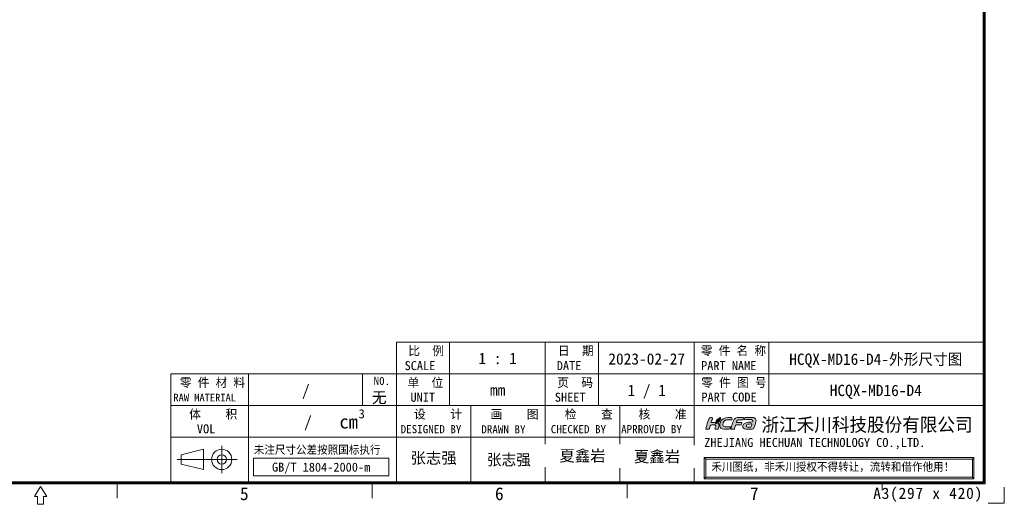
# Model space of a CAD drawing. Header units: millimetres. Extents: x 0 to 427, y 0 to 299.
# Tile 19 of 24: x 209 to 427, y 0 to 107. Entities that reach past the tile are written whole.
import ezdxf
from ezdxf.enums import TextEntityAlignment as Align

# ---------------------------------------------------------------- set-up
doc = ezdxf.new("R2010")
doc.units = ezdxf.units.MM
doc.header["$LTSCALE"] = 23.1
doc.header["$MEASUREMENT"] = 0
doc.layers.get('0').update_dxf_attribs({"lineweight": 18})
for name, color, linetype, lineweight in [('粗实线', 7, 'Continuous', 30), ('细实线层', 7, 'Continuous', 18), ('限高区域④', 3, 'Continuous', 18), ('限高区域⑤', 4, 'Continuous', 18)]:
    doc.layers.add(name, color=color, linetype=linetype, lineweight=lineweight)
doc.styles.add('鸿蒙CAD', font='txt')

# ---------------------------------------------------------------- blocks, each defined once
blk = doc.blocks.new('hcfa')
at = {"layer": '限高区域⑤'}
h = blk.add_hatch(color=164, dxfattribs=at)
edge = h.paths.add_edge_path(flags=0)
edge.add_spline(control_points=[(7.07, 2.36), (6.56, 2.36), (5.94, 2.45), (5.68, 1.95)], knot_values=[0, 0, 0, 0, 1.537659, 1.537659, 1.537659, 1.537659], weights=[1, 1, 1, 1], degree=3, periodic=0)
edge.add_spline(control_points=[(5.68, 1.95), (5.5, 1.6), (5.1, 0.37), (5.04, 0.05)], knot_values=[0, 0, 0, 0, 2.013709, 2.013709, 2.013709, 2.013709], weights=[1, 1, 1, 1], degree=3, periodic=0)
edge.add_line((5.04, 0.05), (5.05, 0))
edge.add_line((5.05, 0), (5.11, -0.03))
edge.add_line((5.11, -0.03), (5.37, -0.03))
edge.add_line((5.37, -0.03), (5.64, -0.03))
edge.add_spline(control_points=[(5.64, -0.03), (5.76, -0.03), (5.74, 0.02), (5.79, 0.22)], knot_values=[0, 0, 0, 0, 0.325713, 0.325713, 0.325713, 0.325713], weights=[1, 1, 1, 1], degree=3, periodic=0)
edge.add_spline(control_points=[(5.79, 0.22), (5.83, 0.33), (5.92, 0.77), (6.02, 0.82)], knot_values=[0, 0, 0, 0, 0.649887, 0.649887, 0.649887, 0.649887], weights=[1, 1, 1, 1], degree=3, periodic=0)
edge.add_spline(control_points=[(6.02, 0.82), (6.12, 0.94), (6.84, 0.81), (7.05, 0.86)], knot_values=[0, 0, 0, 0, 1.042012, 1.042012, 1.042012, 1.042012], weights=[1, 1, 1, 1], degree=3, periodic=0)
edge.add_spline(control_points=[(7.05, 0.86), (7.09, 0.87), (7.11, 0.89), (7.12, 0.92)], knot_values=[0, 0, 0, 0, 0.09894, 0.09894, 0.09894, 0.09894], weights=[1, 1, 1, 1], degree=3, periodic=0)
edge.add_spline(control_points=[(7.12, 0.92), (7.14, 0.97), (7.21, 1.14), (7.21, 1.2)], knot_values=[0, 0, 0, 0, 0.29547, 0.29547, 0.29547, 0.29547], weights=[1, 1, 1, 1], degree=3, periodic=0)
edge.add_spline(control_points=[(7.21, 1.2), (7.21, 1.24), (7.23, 1.29), (7.18, 1.3)], knot_values=[0, 0, 0, 0, 0.12492, 0.12492, 0.12492, 0.12492], weights=[1, 1, 1, 1], degree=3, periodic=0)
edge.add_spline(control_points=[(7.18, 1.3), (6.84, 1.38), (6.46, 1.35), (6.12, 1.32)], knot_values=[0, 0, 0, 0, 1.062134, 1.062134, 1.062134, 1.062134], weights=[1, 1, 1, 1], degree=3, periodic=0)
edge.add_spline(control_points=[(6.12, 1.32), (6.12, 1.37), (6.16, 1.49), (6.17, 1.54)], knot_values=[0, 0, 0, 0, 0.222512, 0.222512, 0.222512, 0.222512], weights=[1, 1, 1, 1], degree=3, periodic=0)
edge.add_line((6.17, 1.54), (6.24, 1.68))
edge.add_line((6.24, 1.68), (6.36, 1.79))
edge.add_line((6.36, 1.79), (6.51, 1.84))
edge.add_line((6.51, 1.84), (6.7, 1.86))
edge.add_line((6.7, 1.86), (6.94, 1.86))
edge.add_line((6.94, 1.86), (7.19, 1.86))
edge.add_spline(control_points=[(7.19, 1.86), (7.31, 1.86), (7.45, 1.84), (7.48, 1.91)], knot_values=[0, 0, 0, 0, 0.307412, 0.307412, 0.307412, 0.307412], weights=[1, 1, 1, 1], degree=3, periodic=0)
edge.add_spline(control_points=[(7.48, 1.91), (7.5, 1.96), (7.57, 2.13), (7.57, 2.19)], knot_values=[0, 0, 0, 0, 0.295458, 0.295458, 0.295458, 0.295458], weights=[1, 1, 1, 1], degree=3, periodic=0)
edge.add_spline(control_points=[(7.57, 2.19), (7.57, 2.25), (7.56, 2.29), (7.49, 2.32)], knot_values=[0, 0, 0, 0, 0.162305, 0.162305, 0.162305, 0.162305], weights=[1, 1, 1, 1], degree=3, periodic=0)
edge.add_spline(control_points=[(7.49, 2.32), (7.38, 2.36), (7.17, 2.36), (7.07, 2.36)], knot_values=[0, 0, 0, 0, 0.4222, 0.4222, 0.4222, 0.4222], weights=[1, 1, 1, 1], degree=3, periodic=0)
edge = h.paths.add_edge_path(flags=0)
edge.add_spline(control_points=[(3.72, 1.65), (4.08, 2.02), (4.83, 1.84), (5.23, 1.86)], knot_values=[0, 0, 0, 0, 1.564995, 1.564995, 1.564995, 1.564995], weights=[1, 1, 1, 1], degree=3, periodic=0)
edge.add_spline(control_points=[(5.23, 1.86), (5.27, 1.86), (5.31, 2.17), (5.2, 2.29)], knot_values=[0, 0, 0, 0, 0.452649, 0.452649, 0.452649, 0.452649], weights=[1, 1, 1, 1], degree=3, periodic=0)
edge.add_spline(control_points=[(5.2, 2.29), (5.15, 2.34), (5.05, 2.36), (4.95, 2.37)], knot_values=[0, 0, 0, 0, 0.26521, 0.26521, 0.26521, 0.26521], weights=[1, 1, 1, 1], degree=3, periodic=0)
edge.add_spline(control_points=[(4.95, 2.37), (4.27, 2.4), (3.51, 2.36), (3.08, 1.72)], knot_values=[0, 0, 0, 0, 2.081034, 2.081034, 2.081034, 2.081034], weights=[1, 1, 1, 1], degree=3, periodic=0)
edge.add_spline(control_points=[(3.08, 1.72), (2.87, 1.41), (2.66, 0.72), (2.88, 0.37)], knot_values=[0, 0, 0, 0, 1.416581, 1.416581, 1.416581, 1.416581], weights=[1, 1, 1, 1], degree=3, periodic=0)
edge.add_spline(control_points=[(2.88, 0.37), (2.95, 0.26), (3.06, 0.13), (3.25, 0.08)], knot_values=[0, 0, 0, 0, 0.485963, 0.485963, 0.485963, 0.485963], weights=[1, 1, 1, 1], degree=3, periodic=0)
edge.add_spline(control_points=[(3.25, 0.08), (3.71, -0.04), (4.59, -0.06), (4.85, 0.08)], knot_values=[0, 0, 0, 0, 1.622869, 1.622869, 1.622869, 1.622869], weights=[1, 1, 1, 1], degree=3, periodic=0)
edge.add_spline(control_points=[(4.85, 0.08), (4.96, 0.13), (5.03, 0.39), (5, 0.47)], knot_values=[0, 0, 0, 0, 0.439849, 0.439849, 0.439849, 0.439849], weights=[1, 1, 1, 1], degree=3, periodic=0)
edge.add_spline(control_points=[(5, 0.47), (4.99, 0.51), (4.61, 0.46), (4.52, 0.46)], knot_values=[0, 0, 0, 0, 0.489965, 0.489965, 0.489965, 0.489965], weights=[1, 1, 1, 1], degree=3, periodic=0)
edge.add_spline(control_points=[(4.52, 0.46), (4.29, 0.45), (3.89, 0.42), (3.69, 0.5)], knot_values=[0, 0, 0, 0, 0.834259, 0.834259, 0.834259, 0.834259], weights=[1, 1, 1, 1], degree=3, periodic=0)
edge.add_spline(control_points=[(3.69, 0.5), (3.51, 0.58), (3.39, 0.62), (3.39, 0.8)], knot_values=[0, 0, 0, 0, 0.459489, 0.459489, 0.459489, 0.459489], weights=[1, 1, 1, 1], degree=3, periodic=0)
edge.add_spline(control_points=[(3.39, 0.8), (3.39, 1.04), (3.54, 1.47), (3.72, 1.65)], knot_values=[0, 0, 0, 0, 0.925524, 0.925524, 0.925524, 0.925524], weights=[1, 1, 1, 1], degree=3, periodic=0)
edge = h.paths.add_edge_path(flags=0)
edge.add_spline(control_points=[(1.07, 1.31), (1.08, 1.43), (1.2, 1.78), (1.24, 1.9)], knot_values=[0, 0, 0, 0, 0.611736, 0.611736, 0.611736, 0.611736], weights=[1, 1, 1, 1], degree=3, periodic=0)
edge.add_spline(control_points=[(1.24, 1.9), (1.26, 1.97), (1.36, 2.23), (1.36, 2.28)], knot_values=[0, 0, 0, 0, 0.393712, 0.393712, 0.393712, 0.393712], weights=[1, 1, 1, 1], degree=3, periodic=0)
edge.add_spline(control_points=[(1.36, 2.28), (1.36, 2.39), (1.07, 2.39), (0.92, 2.35)], knot_values=[0, 0, 0, 0, 0.475712, 0.475712, 0.475712, 0.475712], weights=[1, 1, 1, 1], degree=3, periodic=0)
edge.add_spline(control_points=[(0.92, 2.35), (0.83, 2.31), (0.74, 2.24), (0.68, 2.17)], knot_values=[0, 0, 0, 0, 0.3056, 0.3056, 0.3056, 0.3056], weights=[1, 1, 1, 1], degree=3, periodic=0)
edge.add_spline(control_points=[(0.68, 2.17), (0.61, 2.08), (0.53, 1.93), (0.5, 1.82)], knot_values=[0, 0, 0, 0, 0.395977, 0.395977, 0.395977, 0.395977], weights=[1, 1, 1, 1], degree=3, periodic=0)
edge.add_spline(control_points=[(0.5, 1.82), (0.35, 1.34), (0.22, 0.86), (0.09, 0.38)], knot_values=[0, 0, 0, 0, 1.492002, 1.492002, 1.492002, 1.492002], weights=[1, 1, 1, 1], degree=3, periodic=0)
edge.add_spline(control_points=[(0.09, 0.38), (0.07, 0.32), (-0.01, 0.1), (-0.01, 0.05)], knot_values=[0, 0, 0, 0, 0.349975, 0.349975, 0.349975, 0.349975], weights=[1, 1, 1, 1], degree=3, periodic=0)
edge.add_line((-0.01, 0.05), (0, 0))
edge.add_line((0, 0), (0.06, -0.03))
edge.add_line((0.06, -0.03), (0.32, -0.03))
edge.add_line((0.32, -0.03), (0.59, -0.03))
edge.add_line((0.59, -0.03), (0.66, -0.01))
edge.add_line((0.66, -0.01), (0.7, 0.05))
edge.add_line((0.7, 0.05), (0.75, 0.22))
edge.add_line((0.75, 0.22), (0.82, 0.46))
edge.add_line((0.82, 0.46), (0.89, 0.69))
edge.add_spline(control_points=[(0.89, 0.69), (0.91, 0.76), (0.93, 0.77), (0.99, 0.8)], knot_values=[0, 0, 0, 0, 0.153682, 0.153682, 0.153682, 0.153682], weights=[1, 1, 1, 1], degree=3, periodic=0)
edge.add_spline(control_points=[(0.99, 0.8), (1.12, 0.86), (1.89, 0.9), (1.97, 0.81)], knot_values=[0, 0, 0, 0, 0.989394, 0.989394, 0.989394, 0.989394], weights=[1, 1, 1, 1], degree=3, periodic=0)
edge.add_spline(control_points=[(1.97, 0.81), (2.06, 0.7), (1.94, 0.45), (1.89, 0.3)], knot_values=[0, 0, 0, 0, 0.534984, 0.534984, 0.534984, 0.534984], weights=[1, 1, 1, 1], degree=3, periodic=0)
edge.add_line((1.89, 0.3), (1.83, 0.1))
edge.add_line((1.83, 0.1), (1.83, 0.01))
edge.add_line((1.83, 0.01), (1.86, -0.02))
edge.add_line((1.86, -0.02), (1.9, -0.03))
edge.add_line((1.9, -0.03), (2.14, -0.03))
edge.add_line((2.14, -0.03), (2.39, -0.03))
edge.add_spline(control_points=[(2.39, -0.03), (2.47, -0.03), (2.66, 0.65), (2.66, 0.77)], knot_values=[0, 0, 0, 0, 0.854359, 0.854359, 0.854359, 0.854359], weights=[1, 1, 1, 1], degree=3, periodic=0)
edge.add_spline(control_points=[(2.66, 0.77), (2.66, 0.98), (2.57, 1.1), (2.45, 1.19)], knot_values=[0, 0, 0, 0, 0.485363, 0.485363, 0.485363, 0.485363], weights=[1, 1, 1, 1], degree=3, periodic=0)
edge.add_spline(control_points=[(2.45, 1.19), (2.4, 1.22), (2.34, 1.25), (2.28, 1.27)], knot_values=[0, 0, 0, 0, 0.194624, 0.194624, 0.194624, 0.194624], weights=[1, 1, 1, 1], degree=3, periodic=0)
edge.add_spline(control_points=[(2.28, 1.27), (2.25, 1.27), (2.22, 1.27), (2.19, 1.26)], knot_values=[0, 0, 0, 0, 0.08842, 0.08842, 0.08842, 0.08842], weights=[1, 1, 1, 1], degree=3, periodic=0)
edge.add_spline(control_points=[(2.19, 1.26), (2.15, 1.09), (2.21, 1.14), (2.01, 1.05)], knot_values=[0, 0, 0, 0, 0.30703, 0.30703, 0.30703, 0.30703], weights=[1, 1, 1, 1], degree=3, periodic=0)
edge.add_spline(control_points=[(2.01, 1.05), (1.98, 1.04), (2, 1.04), (1.96, 1.03)], knot_values=[0, 0, 0, 0, 0.060036, 0.060036, 0.060036, 0.060036], weights=[1, 1, 1, 1], degree=3, periodic=0)
edge.add_spline(control_points=[(1.96, 1.03), (1.96, 1.1), (1.99, 1.22), (2.03, 1.33)], knot_values=[0, 0, 0, 0, 0.30846, 0.30846, 0.30846, 0.30846], weights=[1, 1, 1, 1], degree=3, periodic=0)
edge.add_spline(control_points=[(2.03, 1.33), (1.71, 1.37), (1.35, 1.32), (1.07, 1.31)], knot_values=[0, 0, 0, 0, 0.957715, 0.957715, 0.957715, 0.957715], weights=[1, 1, 1, 1], degree=3, periodic=0)
edge = h.paths.add_edge_path(flags=0)
edge.add_spline(control_points=[(9.76, 0.39), (9.93, 0.81), (10.07, 1.5), (10.1, 1.82)], knot_values=[0, 0, 0, 0, 1.476866, 1.476866, 1.476866, 1.476866], weights=[1, 1, 1, 1], degree=3, periodic=0)
edge.add_spline(control_points=[(10.1, 1.82), (10.09, 1.99), (10.01, 2.14), (9.78, 2.25)], knot_values=[0, 0, 0, 0, 0.565204, 0.565204, 0.565204, 0.565204], weights=[1, 1, 1, 1], degree=3, periodic=0)
edge.add_spline(control_points=[(9.78, 2.25), (9.53, 2.38), (9.13, 2.37), (8.82, 2.37)], knot_values=[0, 0, 0, 0, 0.980073, 0.980073, 0.980073, 0.980073], weights=[1, 1, 1, 1], degree=3, periodic=0)
edge.add_spline(control_points=[(8.82, 2.37), (8.55, 2.37), (8.28, 2.37), (8.04, 2.34)], knot_values=[0, 0, 0, 0, 0.776225, 0.776225, 0.776225, 0.776225], weights=[1, 1, 1, 1], degree=3, periodic=0)
edge.add_spline(control_points=[(8.04, 2.34), (7.98, 2.33), (7.9, 2.32), (7.86, 2.29)], knot_values=[0, 0, 0, 0, 0.194586, 0.194586, 0.194586, 0.194586], weights=[1, 1, 1, 1], degree=3, periodic=0)
edge.add_spline(control_points=[(7.86, 2.29), (7.79, 2.25), (7.73, 2), (7.71, 1.93)], knot_values=[0, 0, 0, 0, 0.401562, 0.401562, 0.401562, 0.401562], weights=[1, 1, 1, 1], degree=3, periodic=0)
edge.add_spline(control_points=[(7.71, 1.93), (7.7, 1.89), (7.68, 1.86), (7.72, 1.86)], knot_values=[0, 0, 0, 0, 0.087937, 0.087937, 0.087937, 0.087937], weights=[1, 1, 1, 1], degree=3, periodic=0)
edge.add_spline(control_points=[(7.72, 1.86), (8.06, 1.9), (9.44, 2.11), (9.44, 1.71)], knot_values=[0, 0, 0, 0, 1.829051, 1.829051, 1.829051, 1.829051], weights=[1, 1, 1, 1], degree=3, periodic=0)
edge.add_spline(control_points=[(9.44, 1.71), (9.44, 1.65), (9.43, 1.5), (9.4, 1.48)], knot_values=[0, 0, 0, 0, 0.229888, 0.229888, 0.229888, 0.229888], weights=[1, 1, 1, 1], degree=3, periodic=0)
edge.add_spline(control_points=[(9.4, 1.48), (9.39, 1.47), (9.38, 1.47), (9.36, 1.47)], knot_values=[0, 0, 0, 0, 0.043267, 0.043267, 0.043267, 0.043267], weights=[1, 1, 1, 1], degree=3, periodic=0)
edge.add_spline(control_points=[(9.36, 1.47), (8.99, 1.39), (8.61, 1.41), (8.23, 1.31)], knot_values=[0, 0, 0, 0, 1.144446, 1.144446, 1.144446, 1.144446], weights=[1, 1, 1, 1], degree=3, periodic=0)
edge.add_spline(control_points=[(8.23, 1.31), (8.05, 1.26), (7.85, 1.18), (7.71, 1.07)], knot_values=[0, 0, 0, 0, 0.580179, 0.580179, 0.580179, 0.580179], weights=[1, 1, 1, 1], degree=3, periodic=0)
edge.add_spline(control_points=[(7.71, 1.07), (7.64, 1.01), (7.57, 0.94), (7.52, 0.87)], knot_values=[0, 0, 0, 0, 0.273949, 0.273949, 0.273949, 0.273949], weights=[1, 1, 1, 1], degree=3, periodic=0)
edge.add_spline(control_points=[(7.52, 0.87), (7.44, 0.72), (7.38, 0.48), (7.47, 0.32)], knot_values=[0, 0, 0, 0, 0.568587, 0.568587, 0.568587, 0.568587], weights=[1, 1, 1, 1], degree=3, periodic=0)
edge.add_spline(control_points=[(7.47, 0.32), (7.5, 0.28), (7.53, 0.24), (7.57, 0.21)], knot_values=[0, 0, 0, 0, 0.150189, 0.150189, 0.150189, 0.150189], weights=[1, 1, 1, 1], degree=3, periodic=0)
edge.add_spline(control_points=[(7.57, 0.21), (7.78, -0.01), (8.48, -0.04), (8.78, -0.02)], knot_values=[0, 0, 0, 0, 1.257613, 1.257613, 1.257613, 1.257613], weights=[1, 1, 1, 1], degree=3, periodic=0)
edge.add_spline(control_points=[(8.78, -0.02), (8.82, -0.02), (8.85, -0.02), (8.96, -0.01)], knot_values=[0, 0, 0, 0, 0.175069, 0.175069, 0.175069, 0.175069], weights=[1, 1, 1, 1], degree=3, periodic=0)
edge.add_spline(control_points=[(8.96, -0.01), (8.96, -0.01), (8.95, -0.04), (8.95, -0.04)], knot_values=[0, 0, 0, 0, 0.027876, 0.027876, 0.027876, 0.027876], weights=[1, 1, 1, 1], degree=3, periodic=0)
edge.add_spline(control_points=[(8.95, -0.04), (8.95, -0.04), (8.95, -0.04), (8.96, -0.04)], knot_values=[0, 0, 0, 0, 0.003955, 0.003955, 0.003955, 0.003955], weights=[1, 1, 1, 1], degree=3, periodic=0)
edge.add_spline(control_points=[(8.96, -0.04), (9.17, -0.04), (9.51, -0.01), (9.57, 0.04)], knot_values=[0, 0, 0, 0, 0.620186, 0.620186, 0.620186, 0.620186], weights=[1, 1, 1, 1], degree=3, periodic=0)
edge.add_spline(control_points=[(9.57, 0.04), (9.64, 0.1), (9.72, 0.29), (9.76, 0.39)], knot_values=[0, 0, 0, 0, 0.400766, 0.400766, 0.400766, 0.400766], weights=[1, 1, 1, 1], degree=3, periodic=0)
edge = h.paths.add_edge_path(flags=0)
edge.add_spline(control_points=[(9.27, 1.06), (9.24, 0.91), (9.12, 0.54), (9.07, 0.41)], knot_values=[0, 0, 0, 0, 0.674769, 0.674769, 0.674769, 0.674769], weights=[1, 1, 1, 1], degree=3, periodic=0)
edge.add_spline(control_points=[(9.07, 0.41), (8.88, 0.41), (8.11, 0.36), (8.11, 0.65)], knot_values=[0, 0, 0, 0, 1.063898, 1.063898, 1.063898, 1.063898], weights=[1, 1, 1, 1], degree=3, periodic=0)
edge.add_spline(control_points=[(8.11, 0.65), (8.11, 0.76), (8.19, 0.85), (8.26, 0.9)], knot_values=[0, 0, 0, 0, 0.307152, 0.307152, 0.307152, 0.307152], weights=[1, 1, 1, 1], degree=3, periodic=0)
edge.add_spline(control_points=[(8.26, 0.9), (8.43, 1.01), (9.09, 1.06), (9.27, 1.06)], knot_values=[0, 0, 0, 0, 1.034719, 1.034719, 1.034719, 1.034719], weights=[1, 1, 1, 1], degree=3, periodic=0)
h = blk.add_hatch(color=82, dxfattribs=at)
edge = h.paths.add_edge_path(flags=0)
edge.add_spline(control_points=[(2.71, 1.97), (2.54, 1.64), (2.3, 1.69), (2.12, 1.4)], knot_values=[0, 0, 0, 0, 0.82939, 0.82939, 0.82939, 0.82939], weights=[1, 1, 1, 1], degree=3, periodic=0)
edge.add_spline(control_points=[(2.12, 1.4), (2.08, 1.35), (2.02, 1.18), (2.02, 1.11)], knot_values=[0, 0, 0, 0, 0.312404, 0.312404, 0.312404, 0.312404], weights=[1, 1, 1, 1], degree=3, periodic=0)
edge.add_spline(control_points=[(2.02, 1.11), (2.03, 1.11), (2.03, 1.11), (2.04, 1.12)], knot_values=[0, 0, 0, 0, 0.027389, 0.027389, 0.027389, 0.027389], weights=[1, 1, 1, 1], degree=3, periodic=0)
edge.add_spline(control_points=[(2.04, 1.12), (2.14, 1.16), (2.1, 1.13), (2.13, 1.24)], knot_values=[0, 0, 0, 0, 0.167444, 0.167444, 0.167444, 0.167444], weights=[1, 1, 1, 1], degree=3, periodic=0)
edge.add_spline(control_points=[(2.13, 1.24), (2.14, 1.27), (2.14, 1.28), (2.15, 1.31)], knot_values=[0, 0, 0, 0, 0.070921, 0.070921, 0.070921, 0.070921], weights=[1, 1, 1, 1], degree=3, periodic=0)
edge.add_spline(control_points=[(2.15, 1.31), (2.51, 1.32), (2.84, 1.56), (2.9, 1.92)], knot_values=[0, 0, 0, 0, 1.055102, 1.055102, 1.055102, 1.055102], weights=[1, 1, 1, 1], degree=3, periodic=0)
edge.add_spline(control_points=[(2.9, 1.92), (2.91, 1.98), (2.92, 2.04), (2.92, 2.11)], knot_values=[0, 0, 0, 0, 0.188525, 0.188525, 0.188525, 0.188525], weights=[1, 1, 1, 1], degree=3, periodic=0)
edge.add_spline(control_points=[(2.92, 2.11), (2.92, 2.11), (2.92, 2.25), (2.92, 2.25)], knot_values=[0, 0, 0, 0, 0.144713, 0.144713, 0.144713, 0.144713], weights=[1, 1, 1, 1], degree=3, periodic=0)
edge.add_spline(control_points=[(2.92, 2.25), (2.92, 2.29), (2.92, 2.32), (2.92, 2.37)], knot_values=[0, 0, 0, 0, 0.119576, 0.119576, 0.119576, 0.119576], weights=[1, 1, 1, 1], degree=3, periodic=0)
edge.add_spline(control_points=[(2.92, 2.37), (2.87, 2.37), (2.88, 2.33), (2.79, 2.25)], knot_values=[0, 0, 0, 0, 0.180649, 0.180649, 0.180649, 0.180649], weights=[1, 1, 1, 1], degree=3, periodic=0)
edge.add_spline(control_points=[(2.79, 2.25), (2.66, 2.14), (2.52, 2.13), (2.35, 2.01)], knot_values=[0, 0, 0, 0, 0.50668, 0.50668, 0.50668, 0.50668], weights=[1, 1, 1, 1], degree=3, periodic=0)
edge.add_spline(control_points=[(2.35, 2.01), (2.26, 1.95), (2.18, 1.87), (2.13, 1.77)], knot_values=[0, 0, 0, 0, 0.326484, 0.326484, 0.326484, 0.326484], weights=[1, 1, 1, 1], degree=3, periodic=0)
edge.add_spline(control_points=[(2.13, 1.77), (2.11, 1.72), (2.08, 1.67), (2.07, 1.6)], knot_values=[0, 0, 0, 0, 0.179769, 0.179769, 0.179769, 0.179769], weights=[1, 1, 1, 1], degree=3, periodic=0)
edge.add_spline(control_points=[(2.07, 1.6), (2.07, 1.59), (2.05, 1.39), (2.08, 1.39)], knot_values=[0, 0, 0, 0, 0.221687, 0.221687, 0.221687, 0.221687], weights=[1, 1, 1, 1], degree=3, periodic=0)
edge.add_spline(control_points=[(2.08, 1.39), (2.1, 1.46), (2.17, 1.57), (2.3, 1.65)], knot_values=[0, 0, 0, 0, 0.3504, 0.3504, 0.3504, 0.3504], weights=[1, 1, 1, 1], degree=3, periodic=0)
edge.add_spline(control_points=[(2.3, 1.65), (2.49, 1.77), (2.61, 1.83), (2.71, 1.97)], knot_values=[0, 0, 0, 0, 0.521681, 0.521681, 0.521681, 0.521681], weights=[1, 1, 1, 1], degree=3, periodic=0)
at = {"layer": '限高区域④', "color": 164}
for points, knots in [([(-0.01, 0.05), (-0.01, 0.02), (-0.01, -0.03), (0.06, -0.03), (0.06, -0.03), (0.06, -0.03), (0.59, -0.03), (0.59, -0.03), (0.59, -0.03), (0.71, -0.03), (0.72, 0.1), (0.75, 0.22), (0.75, 0.22), (0.75, 0.22), (0.89, 0.69), (0.89, 0.69), (0.89, 0.69), (0.91, 0.76), (0.93, 0.77), (0.99, 0.8), (0.99, 0.8), (1.12, 0.86), (1.89, 0.9), (1.97, 0.81), (1.97, 0.81), (2.06, 0.7), (1.94, 0.45), (1.89, 0.3), (1.89, 0.3), (1.87, 0.21), (1.75, -0.03), (1.9, -0.03), (1.9, -0.03), (1.9, -0.03), (2.39, -0.03), (2.39, -0.03), (2.39, -0.03), (2.47, -0.03), (2.66, 0.65), (2.66, 0.77), (2.66, 0.77), (2.66, 0.98), (2.57, 1.1), (2.45, 1.19), (2.45, 1.19), (2.4, 1.22), (2.34, 1.25), (2.28, 1.27), (2.28, 1.27), (2.25, 1.27), (2.22, 1.27), (2.19, 1.26), (2.19, 1.26), (2.15, 1.09), (2.21, 1.14), (2.01, 1.05), (2.01, 1.05), (1.98, 1.04), (2, 1.04), (1.96, 1.03), (1.96, 1.03), (1.96, 1.1), (1.99, 1.22), (2.03, 1.33), (2.03, 1.33), (1.71, 1.37), (1.35, 1.32), (1.07, 1.31), (1.07, 1.31), (1.08, 1.43), (1.2, 1.78), (1.24, 1.9), (1.24, 1.9), (1.26, 1.97), (1.36, 2.23), (1.36, 2.28), (1.36, 2.28), (1.36, 2.39), (1.07, 2.39), (0.92, 2.35), (0.92, 2.35), (0.83, 2.31), (0.74, 2.24), (0.68, 2.17), (0.68, 2.17), (0.61, 2.08), (0.53, 1.93), (0.5, 1.82), (0.5, 1.82), (0.35, 1.34), (0.22, 0.86), (0.09, 0.38), (0.09, 0.38), (0.07, 0.32), (-0.01, 0.1), (-0.01, 0.05)], [0, 0, 0, 0, 0.447956, 0.447956, 0.447956, 0.447956, 0.895911, 0.895911, 0.895911, 0.895911, 1.343867, 1.343867, 1.343867, 1.343867, 1.791822, 1.791822, 1.791822, 1.791822, 2.239778, 2.239778, 2.239778, 2.239778, 2.687733, 2.687733, 2.687733, 2.687733, 3.135689, 3.135689, 3.135689, 3.135689, 3.583645, 3.583645, 3.583645, 3.583645, 4.0316, 4.0316, 4.0316, 4.0316, 4.479556, 4.479556, 4.479556, 4.479556, 4.927511, 4.927511, 4.927511, 4.927511, 5.375467, 5.375467, 5.375467, 5.375467, 5.823423, 5.823423, 5.823423, 5.823423, 6.271378, 6.271378, 6.271378, 6.271378, 6.719334, 6.719334, 6.719334, 6.719334, 7.167289, 7.167289, 7.167289, 7.167289, 7.615245, 7.615245, 7.615245, 7.615245, 8.0632, 8.0632, 8.0632, 8.0632, 8.511156, 8.511156, 8.511156, 8.511156, 8.959112, 8.959112, 8.959112, 8.959112, 9.407067, 9.407067, 9.407067, 9.407067, 9.855023, 9.855023, 9.855023, 9.855023, 10.302978, 10.302978, 10.302978, 10.302978, 11.198889, 11.198889, 11.198889, 11.198889]), ([(2.88, 0.37), (2.95, 0.26), (3.06, 0.13), (3.25, 0.08), (3.25, 0.08), (3.71, -0.04), (4.59, -0.06), (4.85, 0.08), (4.85, 0.08), (4.96, 0.13), (5.03, 0.39), (5, 0.47), (5, 0.47), (4.99, 0.51), (4.61, 0.46), (4.52, 0.46), (4.52, 0.46), (4.29, 0.45), (3.89, 0.42), (3.69, 0.5), (3.69, 0.5), (3.51, 0.58), (3.39, 0.62), (3.39, 0.8), (3.39, 0.8), (3.39, 1.04), (3.54, 1.47), (3.72, 1.65), (3.72, 1.65), (4.08, 2.02), (4.83, 1.84), (5.23, 1.86), (5.23, 1.86), (5.27, 1.86), (5.31, 2.17), (5.2, 2.29), (5.2, 2.29), (5.15, 2.34), (5.05, 2.36), (4.95, 2.37), (4.95, 2.37), (4.27, 2.4), (3.51, 2.36), (3.08, 1.72), (3.08, 1.72), (2.87, 1.41), (2.66, 0.72), (2.88, 0.37)], [0, 0, 0, 0, 0.839975, 0.839975, 0.839975, 0.839975, 1.679949, 1.679949, 1.679949, 1.679949, 2.519924, 2.519924, 2.519924, 2.519924, 3.359898, 3.359898, 3.359898, 3.359898, 4.199873, 4.199873, 4.199873, 4.199873, 5.039847, 5.039847, 5.039847, 5.039847, 5.879822, 5.879822, 5.879822, 5.879822, 6.719796, 6.719796, 6.719796, 6.719796, 7.559771, 7.559771, 7.559771, 7.559771, 8.399745, 8.399745, 8.399745, 8.399745, 9.23972, 9.23972, 9.23972, 9.23972, 10.919669, 10.919669, 10.919669, 10.919669]), ([(5.04, 0.05), (5.04, 0.02), (5.04, -0.03), (5.11, -0.03), (5.11, -0.03), (5.11, -0.03), (5.64, -0.03), (5.64, -0.03), (5.64, -0.03), (5.76, -0.03), (5.74, 0.02), (5.79, 0.22), (5.79, 0.22), (5.83, 0.33), (5.92, 0.77), (6.02, 0.82), (6.02, 0.82), (6.12, 0.94), (6.84, 0.81), (7.05, 0.86), (7.05, 0.86), (7.09, 0.87), (7.11, 0.89), (7.12, 0.92), (7.12, 0.92), (7.14, 0.97), (7.21, 1.14), (7.21, 1.2), (7.21, 1.2), (7.21, 1.24), (7.23, 1.29), (7.18, 1.3), (7.18, 1.3), (6.84, 1.38), (6.46, 1.35), (6.12, 1.32), (6.12, 1.32), (6.12, 1.37), (6.16, 1.49), (6.17, 1.54), (6.17, 1.54), (6.24, 1.77), (6.43, 1.86), (6.7, 1.86), (6.7, 1.86), (6.7, 1.86), (7.19, 1.86), (7.19, 1.86), (7.19, 1.86), (7.31, 1.86), (7.45, 1.84), (7.48, 1.91), (7.48, 1.91), (7.5, 1.96), (7.57, 2.13), (7.57, 2.19), (7.57, 2.19), (7.57, 2.25), (7.56, 2.29), (7.49, 2.32), (7.49, 2.32), (7.38, 2.36), (7.17, 2.36), (7.07, 2.36), (7.07, 2.36), (6.56, 2.36), (5.94, 2.45), (5.68, 1.95), (5.68, 1.95), (5.5, 1.6), (5.1, 0.37), (5.04, 0.05)], [0, 0, 0, 0, 0.541079, 0.541079, 0.541079, 0.541079, 1.082157, 1.082157, 1.082157, 1.082157, 1.623236, 1.623236, 1.623236, 1.623236, 2.164314, 2.164314, 2.164314, 2.164314, 2.705393, 2.705393, 2.705393, 2.705393, 3.246471, 3.246471, 3.246471, 3.246471, 3.78755, 3.78755, 3.78755, 3.78755, 4.328628, 4.328628, 4.328628, 4.328628, 4.869707, 4.869707, 4.869707, 4.869707, 5.410785, 5.410785, 5.410785, 5.410785, 5.951864, 5.951864, 5.951864, 5.951864, 6.492942, 6.492942, 6.492942, 6.492942, 7.034021, 7.034021, 7.034021, 7.034021, 7.575099, 7.575099, 7.575099, 7.575099, 8.116178, 8.116178, 8.116178, 8.116178, 8.657256, 8.657256, 8.657256, 8.657256, 9.198335, 9.198335, 9.198335, 9.198335, 10.280492, 10.280492, 10.280492, 10.280492]), ([(10.1, 1.82), (10.07, 1.5), (9.93, 0.81), (9.76, 0.39), (9.76, 0.39), (9.72, 0.29), (9.64, 0.1), (9.57, 0.04), (9.57, 0.04), (9.51, -0.01), (9.17, -0.04), (8.96, -0.04), (8.96, -0.04), (8.95, -0.04), (8.95, -0.04), (8.95, -0.04), (8.95, -0.04), (8.95, -0.04), (8.96, -0.01), (8.96, -0.01), (8.96, -0.01), (8.85, -0.02), (8.82, -0.02), (8.78, -0.02), (8.78, -0.02), (8.48, -0.04), (7.78, -0.01), (7.57, 0.21), (7.57, 0.21), (7.53, 0.24), (7.5, 0.28), (7.47, 0.32), (7.47, 0.32), (7.38, 0.48), (7.44, 0.72), (7.52, 0.87), (7.52, 0.87), (7.57, 0.94), (7.64, 1.01), (7.71, 1.07), (7.71, 1.07), (7.85, 1.18), (8.05, 1.26), (8.23, 1.31), (8.23, 1.31), (8.61, 1.41), (8.99, 1.39), (9.36, 1.47), (9.36, 1.47), (9.38, 1.47), (9.39, 1.47), (9.4, 1.48), (9.4, 1.48), (9.43, 1.5), (9.44, 1.65), (9.44, 1.71), (9.44, 1.71), (9.44, 2.11), (8.06, 1.9), (7.72, 1.86), (7.72, 1.86), (7.68, 1.86), (7.7, 1.89), (7.71, 1.93), (7.71, 1.93), (7.73, 2), (7.79, 2.25), (7.86, 2.29), (7.86, 2.29), (7.9, 2.32), (7.98, 2.33), (8.04, 2.34), (8.04, 2.34), (8.28, 2.37), (8.55, 2.37), (8.82, 2.37), (8.82, 2.37), (9.13, 2.37), (9.53, 2.38), (9.78, 2.25), (9.78, 2.25), (10.01, 2.14), (10.09, 1.99), (10.1, 1.82)], [0, 0, 0, 0, 0.530859, 0.530859, 0.530859, 0.530859, 1.061719, 1.061719, 1.061719, 1.061719, 1.592578, 1.592578, 1.592578, 1.592578, 2.123437, 2.123437, 2.123437, 2.123437, 2.654297, 2.654297, 2.654297, 2.654297, 3.185156, 3.185156, 3.185156, 3.185156, 3.716015, 3.716015, 3.716015, 3.716015, 4.246875, 4.246875, 4.246875, 4.246875, 4.777734, 4.777734, 4.777734, 4.777734, 5.308593, 5.308593, 5.308593, 5.308593, 5.839453, 5.839453, 5.839453, 5.839453, 6.370312, 6.370312, 6.370312, 6.370312, 6.901171, 6.901171, 6.901171, 6.901171, 7.432031, 7.432031, 7.432031, 7.432031, 7.96289, 7.96289, 7.96289, 7.96289, 8.493749, 8.493749, 8.493749, 8.493749, 9.024609, 9.024609, 9.024609, 9.024609, 9.555468, 9.555468, 9.555468, 9.555468, 10.086327, 10.086327, 10.086327, 10.086327, 10.617187, 10.617187, 10.617187, 10.617187, 11.678906, 11.678906, 11.678906, 11.678906]), ([(9.07, 0.41), (8.88, 0.41), (8.11, 0.36), (8.11, 0.65), (8.11, 0.65), (8.11, 0.76), (8.19, 0.85), (8.26, 0.9), (8.26, 0.9), (8.43, 1.01), (9.09, 1.06), (9.27, 1.06), (9.27, 1.06), (9.24, 0.91), (9.12, 0.54), (9.07, 0.41)], [0, 0, 0, 0, 0.606721, 0.606721, 0.606721, 0.606721, 1.213442, 1.213442, 1.213442, 1.213442, 1.820163, 1.820163, 1.820163, 1.820163, 3.033606, 3.033606, 3.033606, 3.033606])]:
    blk.add_open_spline(points, degree=3, knots=knots, dxfattribs=at)
at = {"layer": '限高区域④', "color": 82}
blk.add_open_spline([(2.02, 1.11), (2.03, 1.11), (2.03, 1.11), (2.04, 1.12), (2.04, 1.12), (2.14, 1.16), (2.1, 1.13), (2.13, 1.24), (2.13, 1.24), (2.14, 1.27), (2.14, 1.28), (2.15, 1.31), (2.15, 1.31), (2.51, 1.32), (2.84, 1.56), (2.9, 1.92), (2.9, 1.92), (2.91, 1.98), (2.92, 2.04), (2.92, 2.11), (2.92, 2.11), (2.92, 2.11), (2.92, 2.25), (2.92, 2.25), (2.92, 2.25), (2.92, 2.29), (2.92, 2.32), (2.92, 2.37), (2.92, 2.37), (2.87, 2.37), (2.88, 2.33), (2.79, 2.25), (2.79, 2.25), (2.66, 2.14), (2.52, 2.13), (2.35, 2.01), (2.35, 2.01), (2.26, 1.95), (2.18, 1.87), (2.13, 1.77), (2.13, 1.77), (2.11, 1.72), (2.08, 1.67), (2.07, 1.6), (2.07, 1.6), (2.07, 1.59), (2.05, 1.39), (2.08, 1.39), (2.08, 1.39), (2.1, 1.46), (2.17, 1.57), (2.3, 1.65), (2.3, 1.65), (2.49, 1.77), (2.61, 1.83), (2.71, 1.97), (2.71, 1.97), (2.54, 1.64), (2.3, 1.69), (2.12, 1.4), (2.12, 1.4), (2.08, 1.35), (2.02, 1.18), (2.02, 1.11)], degree=3, knots=[0, 0, 0, 0, 0.303347, 0.303347, 0.303347, 0.303347, 0.606694, 0.606694, 0.606694, 0.606694, 0.910042, 0.910042, 0.910042, 0.910042, 1.213389, 1.213389, 1.213389, 1.213389, 1.516736, 1.516736, 1.516736, 1.516736, 1.820083, 1.820083, 1.820083, 1.820083, 2.12343, 2.12343, 2.12343, 2.12343, 2.426777, 2.426777, 2.426777, 2.426777, 2.730125, 2.730125, 2.730125, 2.730125, 3.033472, 3.033472, 3.033472, 3.033472, 3.336819, 3.336819, 3.336819, 3.336819, 3.640166, 3.640166, 3.640166, 3.640166, 3.943513, 3.943513, 3.943513, 3.943513, 4.24686, 4.24686, 4.24686, 4.24686, 4.550208, 4.550208, 4.550208, 4.550208, 5.156902, 5.156902, 5.156902, 5.156902], dxfattribs=at)
blk = doc.blocks.new('Plastic_A3')
at = {"layer": '细实线层'}
for p, q in [((647.81, 629.11), (647.81, 339.15)), ((648.03, 629.33), (648.03, 338.92)), ((648.26, 629.56), (648.26, 338.7)), ((647.81, 370.07), (517.81, 370.07)), ((517.81, 370.07), (517.81, 339.15)), ((529.6, 356.07), (529.6, 370.07)), ((550.81, 370.07), (550.81, 339.15)), ((562.6, 356.07), (562.6, 370.07)), ((583.81, 370.07), (583.81, 339.15)), ((600.31, 370.07), (600.31, 356.07)), ((647.81, 363.07), (467.84, 363.07)), ((467.84, 363.07), (467.84, 339.15)), ((485.08, 339.15), (485.08, 363.07)), ((510.31, 363.07), (510.31, 356.07)), ((647.81, 356.07), (467.84, 356.07)), ((534.31, 356.07), (534.31, 339.15)), ((567.31, 356.07), (567.31, 339.15)), ((583.81, 349.07), (467.84, 349.07)), ((479.11, 347.12), (479.11, 341.07)), ((470.16, 345.17), (475.04, 346.38)), ((470.16, 345.17), (470.16, 343.08)), ((475.04, 346.38), (475.04, 341.87)), ((469.26, 344.12), (482.51, 344.12)), ((470.16, 343.08), (475.04, 341.87)), ((586.34, 344.21), (585.99, 344.57)), ((645.78, 344.57), (645.43, 344.21)), ((648.26, 338.7), (229.71, 338.7)), ((648.03, 338.92), (229.93, 338.92)), ((647.81, 339.15), (230.16, 339.15)), ((438.98, 338.13), (437.63, 335.87)), ((440.34, 335.87), (438.98, 338.13)), ((455.93, 338.92), (455.93, 335.53)), ((512.43, 338.92), (512.43, 335.53)), ((568.93, 338.92), (568.93, 335.53)), ((585.99, 339.83), (586.34, 340.18)), ((625.43, 338.92), (625.43, 337.23)), ((645.78, 339.83), (645.43, 340.18)), ((652.5, 334.46), (652.5, 337.99)), ((437.63, 335.87), (438.3, 335.87)), ((438.3, 335.87), (438.3, 334.18)), ((438.3, 334.18), (439.66, 334.18)), ((439.66, 335.87), (440.34, 335.87)), ((439.66, 334.18), (439.66, 335.87)), ((652.5, 334.46), (648.96, 334.46))]:
    blk.add_line(p, q, dxfattribs=at)
for points in [[(486.17, 344.37), (516.17, 344.37), (516.17, 340.52), (486.17, 340.52)], [(585.99, 344.57), (645.78, 344.57), (645.78, 339.83), (585.99, 339.83)], [(586.34, 344.21), (645.43, 344.21), (645.43, 340.18), (586.34, 340.18)]]:
    blk.add_lwpolyline(points, close=True, dxfattribs=at)
for radius in [2.25, 1.04]:
    blk.add_circle((479.11, 344.12), radius, dxfattribs=at)
at = {"layer": '细实线层', "xscale": 1.1, "yscale": 1.1, "zscale": 1.1}
blk.add_blockref('hcfa', (586.38, 350.83), dxfattribs=at)
at = {"layer": '细实线层', "style": '鸿蒙CAD'}
for s, height, p in [('SCALE', 2, (519.63, 363.89)), ('DATE', 2, (553.35, 363.89)), ('N0.', 1.8, (512.76, 360.61)), ('UNIT', 2, (520.93, 356.89)), ('SHEET', 2, (552.92, 356.89)), ('3', 2, (509.46, 353.23)), ('浙江禾川科技股份有限公司', 3, (598.69, 350.31)), ('VOL', 2, (473.61, 349.89)), ('cm', 3, (505.2, 350.96)), ('未注尺寸公差按照国标执行', 1.8, (486.21, 345.36)), ('5', 2.83, (483.15, 335.11)), ('6', 2.83, (539.65, 335.11)), ('7', 2.83, (596.15, 335.11))]:
    blk.add_text(s, height=height, dxfattribs=at).set_placement(p)
for s, insert, char_height, width, attachment_point in [('比  例', (520.44, 366.97), 2, 9.1295, 7), ('日  期', (553.59, 366.97), 2, 11.0714, 7), ('零 件 名 称', (585.25, 366.97), 2, 22.0446, 7), ('PART NAME', (585.32, 363.89), 2, 19.0714, 7), ('零 件 材 料', (469.83, 359.93), 2, 22.0446, 7), ('单  位', (520.27, 359.93), 2, 9.7857, 7), ('页  码', (553.46, 359.93), 2, 9.3482, 7), ('零 件 图 号', (585.35, 359.93), 2, 21.9509, 7), ('RAW MATERIAL', (468.4, 356.96), 1.7, 22.3714, 7), ('PART CODE', (585.38, 356.89), 2, 18.4286, 7), ('体    积', (471.89, 352.93), 2, 16.9866, 7), ('设    计', (521.71, 352.93), 2, 16.7366, 7), ('画    图', (538.67, 352.93), 2, 16.1429, 7), ('检    查', (555.12, 352.93), 2, 16.9866, 7), ('核    准', (571.47, 352.93), 2, 16.7366, 7), ('DESIGNED BY', (518.74, 349.89), 1.8, 21.2143, 7), ('DRAWN BY', (536.62, 349.89), 1.8, 17.7857, 7), ('CHECKED BY', (552.02, 349.89), 1.8, 20.3571, 7), ('APRROVED BY ', (567.6, 349.89), 1.8, 23.7857, 7), ('ZHEJIANG HECHUAN TECHNOLOGY CO.,LTD.', (586.02, 346.35), 2, 83.0571, 7), ('禾川图纸，非禾川授权不得转让，流转和借作他用！', (587.59, 343.38), 1.8, 60.2172, 1), ('{\\T1.1;A3(297 x 420)}', (623.46, 337.87), 2.5, 26.2712, 1)]:
    blk.add_mtext(s, dxfattribs=dict(at, insert=insert, char_height=char_height, width=width, attachment_point=attachment_point))
for tag, p in [('V1.0', (231.67, 610.16)), ('XXXN', (538.26, 343))]:
    blk.add_attdef(tag, p, '', height=2.5, dxfattribs=at)
for tag, height, p in [('XXXE', 2.5, (540.24, 365.07)), ('XXXC', 2.5, (573.27, 365.07)), ('XXXA', 2.5, (624.03, 365.07)), ('XXXG', 2.5, (497.76, 358.07)), ('mm', 2.5, (540.24, 358.07)), ('XXXD', 2.5, (573.27, 358.07)), ('XXXB', 2.5, (624.03, 358.07)), ('XXXK', 2, (514.01, 357.04)), ('XXXM', 2.5, (501.13, 341.19))]:
    blk.add_attdef(tag, text='', height=height, dxfattribs=at).set_placement(p, align=Align.CENTER)
blk.add_attdef('XXXJ', text='', height=2.5, dxfattribs=at).set_placement((503.31, 352.09), align=Align.MIDDLE_RIGHT)

msp = doc.modelspace()

# ---------------------------------------------------------------- block references
at = {"layer": '细实线层'}
ref = msp.add_blockref('Plastic_A3', (-225.393, -334.482), dxfattribs=at)
ref.add_attrib('XXXA', 'HCQX-MD16-D4-外形尺寸图', dxfattribs={"layer": '粗实线', "height": 2.5, "style": '鸿蒙CAD'}).set_placement((398.633, 33.082), align=Align.TOP_CENTER)
ref.add_attrib('XXXB', 'HCQX-MD16-D4', dxfattribs={"layer": '粗实线', "height": 2.5, "style": '鸿蒙CAD'}).set_placement((398.633, 26.17), align=Align.TOP_CENTER)
ref.add_attrib('XXXC', '2023-02-27', dxfattribs={"layer": '粗实线', "height": 2.5, "style": '鸿蒙CAD'}).set_placement((347.875, 33.139), align=Align.TOP_CENTER)
ref.add_attrib('XXXD', '1 / 1', dxfattribs={"layer": '粗实线', "height": 2.5, "style": '鸿蒙CAD'}).set_placement((347.875, 26.169), align=Align.TOP_CENTER)
ref.add_attrib('mm', 'mm', dxfattribs={"layer": '粗实线', "height": 2.5, "style": '鸿蒙CAD'}).set_placement((314.851, 26.274), align=Align.TOP_CENTER)
ref.add_attrib('XXXE', '1 : 1', dxfattribs={"layer": '粗实线', "height": 2.5, "style": '鸿蒙CAD'}).set_placement((314.851, 33.253), align=Align.TOP_CENTER)
ref.add_attrib('XXXN', '张志强', dxfattribs={"layer": '粗实线', "height": 2.5, "style": '鸿蒙CAD'}).set_placement((312.462, 10.832), align=Align.TOP_LEFT)
ref.add_attrib('XXXK', '无', dxfattribs={"layer": '粗实线', "height": 2.5, "style": '鸿蒙CAD'}).set_placement((288.615, 24.608), align=Align.TOP_CENTER)
ref.add_attrib('XXXG', '/', dxfattribs={"layer": '粗实线', "height": 2.5, "style": '鸿蒙CAD'}).set_placement((272.364, 26.163), align=Align.TOP_CENTER)
ref.add_attrib('XXXJ', '/', dxfattribs={"layer": '粗实线', "height": 2.5, "style": '鸿蒙CAD'}).set_placement((273.671, 19.187), align=Align.TOP_RIGHT)
ref.add_attrib('XXXM', 'GB/T 1804-2000-m', dxfattribs={"layer": '粗实线', "height": 2, "style": '鸿蒙CAD'}).set_placement((275.736, 8.924), align=Align.TOP_CENTER)

# ---------------------------------------------------------------- texts
at = {"insert": (292.412, 11.218), "char_height": 2.5, "width": 16.5, "attachment_point": 1}
msp.add_mtext('\\pxqc;{\\fSimSun|b0|i0|c134|p0;张志强}', dxfattribs=at)

# ---------------------------------------------------------------- next in the draw order: texts
at = {"insert": (325.412, 11.694), "char_height": 2.5, "width": 16.5, "attachment_point": 1, "bg_fill": 2}
msp.add_mtext('\\pxqc;{\\fSimSun|b0|i0|c134|p0;夏鑫岩}', dxfattribs=at)

# ---------------------------------------------------------------- next in the draw order: texts
at = {"insert": (341.912, 11.517), "char_height": 2.5, "width": 16.5, "attachment_point": 1, "bg_fill": 2}
msp.add_mtext('\\pxqc;{\\fSimSun|b0|i0|c134|p0;夏鑫岩}', dxfattribs=at)

doc.saveas('drawing.dxf')
